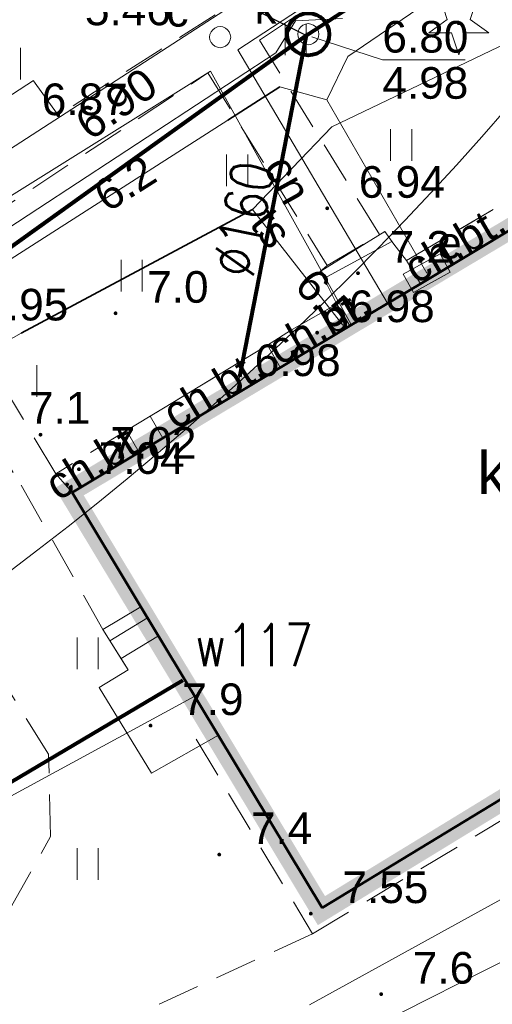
# Model space of a CAD drawing. Extents: x 5474185 to 5474933, y 5916077 to 5916824.
# Tile 172 of 256: x 5474663 to 5474675, y 5916240 to 5916263. Entities that reach past the tile are written whole.
import ezdxf
from ezdxf.enums import TextEntityAlignment as Align

# ---------------------------------------------------------------- set-up
doc = ezdxf.new("R2010")
doc.units = 0
doc.linetypes.add('PRZER2-1', pattern=[1.5, 1, -0.5])
for name, color, linetype, lineweight in [('GESBZO', 253, 'CONTINUOUS', 50), ('GESBZO_O', 253, 'CONTINUOUS', 50), ('GESSCH', 253, 'CONTINUOUS', 18), ('GSPRDI', 253, 'CONTINUOUS', 18), ('GSPWPN', 253, 'CONTINUOUS', 13), ('GSPWPN_O', 253, 'CONTINUOUS', 13), ('GSPWPS', 253, 'CONTINUOUS', 13), ('GSPWPS_O', 253, 'CONTINUOUS', 13), ('GSSIIN', 253, 'CONTINUOUS', 18), ('GSSKOD', 253, 'CONTINUOUS', 18), ('GSSKOD_O', 253, 'CONTINUOUS', 18), ('GSSUTR', 254, 'CONTINUOUS', 18), ('GULCPR', 254, 'CONTINUOUS', 18), ('GULCPR_O', 254, 'CONTINUOUS', 18), ('GULEPR', 254, 'CONTINUOUS', 18), ('GULGPR', 254, 'CONTINUOUS', 18), ('GULKPR', 7, 'CONTINUOUS', 18), ('GULLOB', 254, 'CONTINUOUS', 35), ('GULTPR', 254, 'CONTINUOUS', 18), ('GULTPR_O', 254, 'CONTINUOUS', 18), ('GULWPR', 7, 'CONTINUOUS', 18), ('GUPESE', 254, 'CONTINUOUS', 18), ('GUPESE_O', 254, 'CONTINUOUS', 18), ('GUPIKP', 253, 'CONTINUOUS', 18), ('GUPIWZ', 253, 'CONTINUOUS', 18), ('GUPIWZ_O', 253, 'CONTINUOUS', 18), ('GUPKSD', 61, 'CONTINUOUS', 18), ('GUPKSD_O', 253, 'CONTINUOUS', 18), ('GUPPRZ_O', 40, 'CONTINUOUS', 18), ('IS HP zasięg', 251, 'CONTINUOUS', 20), ('IS ks', 34, 'CONTINUOUS', 40), ('IS opis', 7, 'CONTINUOUS', 20), ('IS w', 4, 'CONTINUOUS', 60)]:
    doc.layers.add(name, color=color, linetype=linetype, lineweight=lineweight)
for name, color, linetype in [('I-SCIANA', 12, 'CONTINUOUS'), ('ks_Linie_odn', 2, 'CONTINUOUS'), ('w_Opis_PZ_2', 7, 'CONTINUOUS')]:
    doc.layers.add(name, color=color, linetype=linetype)
doc.styles.add('Arial', font='arial.ttf')
doc.styles.get("Standard").update_dxf_attribs({"font": 'simplex.shx'})

msp = doc.modelspace()

# ---------------------------------------------------------------- hatches: boundary and pattern name
at = {"layer": 'GSPRDI'}
msp.add_hatch(color=256, dxfattribs=at).paths.add_polyline_path([(5474673.89, 5916262.745), (5474673.876094, 5916262.747202), (5474673.86355, 5916262.753594), (5474673.853594, 5916262.76355), (5474673.847202, 5916262.776094), (5474673.845, 5916262.79), (5474673.847202, 5916262.803906), (5474673.853594, 5916262.81645), (5474673.86355, 5916262.826406), (5474673.876094, 5916262.832798), (5474673.89, 5916262.835), (5474673.903906, 5916262.832798), (5474673.91645, 5916262.826406), (5474673.926406, 5916262.81645), (5474673.932798, 5916262.803906), (5474673.935, 5916262.79), (5474673.932798, 5916262.776094), (5474673.926406, 5916262.76355), (5474673.91645, 5916262.753594), (5474673.903906, 5916262.747202)])
at = {"layer": 'GSPWPN'}
for points in [[(5474671.5, 5916256.815), (5474671.488353, 5916256.816533), (5474671.4775, 5916256.821029), (5474671.46818, 5916256.82818), (5474671.461029, 5916256.8375), (5474671.456533, 5916256.848353), (5474671.455, 5916256.86), (5474671.456533, 5916256.871647), (5474671.461029, 5916256.8825), (5474671.46818, 5916256.89182), (5474671.4775, 5916256.898971), (5474671.488353, 5916256.903467), (5474671.5, 5916256.905), (5474671.511647, 5916256.903467), (5474671.5225, 5916256.898971), (5474671.53182, 5916256.89182), (5474671.538971, 5916256.8825), (5474671.543467, 5916256.871647), (5474671.545, 5916256.86), (5474671.543467, 5916256.848353), (5474671.538971, 5916256.8375), (5474671.53182, 5916256.82818), (5474671.5225, 5916256.821029), (5474671.511647, 5916256.816533)], [(5474665.75, 5916255.865), (5474665.738353, 5916255.866533), (5474665.7275, 5916255.871029), (5474665.71818, 5916255.87818), (5474665.711029, 5916255.8875), (5474665.706533, 5916255.898353), (5474665.705, 5916255.91), (5474665.706533, 5916255.921647), (5474665.711029, 5916255.9325), (5474665.71818, 5916255.94182), (5474665.7275, 5916255.948971), (5474665.738353, 5916255.953467), (5474665.75, 5916255.955), (5474665.761647, 5916255.953467), (5474665.7725, 5916255.948971), (5474665.78182, 5916255.94182), (5474665.788971, 5916255.9325), (5474665.793467, 5916255.921647), (5474665.795, 5916255.91), (5474665.793467, 5916255.898353), (5474665.788971, 5916255.8875), (5474665.78182, 5916255.87818), (5474665.7725, 5916255.871029), (5474665.761647, 5916255.866533)], [(5474663.97, 5916252.985), (5474663.958353, 5916252.986533), (5474663.9475, 5916252.991029), (5474663.93818, 5916252.99818), (5474663.931029, 5916253.0075), (5474663.926533, 5916253.018353), (5474663.925, 5916253.03), (5474663.926533, 5916253.041647), (5474663.931029, 5916253.0525), (5474663.93818, 5916253.06182), (5474663.9475, 5916253.068971), (5474663.958353, 5916253.073467), (5474663.97, 5916253.075), (5474663.981647, 5916253.073467), (5474663.9925, 5916253.068971), (5474664.00182, 5916253.06182), (5474664.008971, 5916253.0525), (5474664.013467, 5916253.041647), (5474664.015, 5916253.03), (5474664.013467, 5916253.018353), (5474664.008971, 5916253.0075), (5474664.00182, 5916252.99818), (5474663.9925, 5916252.991029), (5474663.981647, 5916252.986533)], [(5474666.58, 5916246.085), (5474666.568353, 5916246.086533), (5474666.5575, 5916246.091029), (5474666.54818, 5916246.09818), (5474666.541029, 5916246.1075), (5474666.536533, 5916246.118353), (5474666.535, 5916246.13), (5474666.536533, 5916246.141647), (5474666.541029, 5916246.1525), (5474666.54818, 5916246.16182), (5474666.5575, 5916246.168971), (5474666.568353, 5916246.173467), (5474666.58, 5916246.175), (5474666.591647, 5916246.173467), (5474666.6025, 5916246.168971), (5474666.61182, 5916246.16182), (5474666.618971, 5916246.1525), (5474666.623467, 5916246.141647), (5474666.625, 5916246.13), (5474666.623467, 5916246.118353), (5474666.618971, 5916246.1075), (5474666.61182, 5916246.09818), (5474666.6025, 5916246.091029), (5474666.591647, 5916246.086533)], [(5474668.21, 5916243.025), (5474668.198353, 5916243.026533), (5474668.1875, 5916243.031029), (5474668.17818, 5916243.03818), (5474668.171029, 5916243.0475), (5474668.166533, 5916243.058353), (5474668.165, 5916243.07), (5474668.166533, 5916243.081647), (5474668.171029, 5916243.0925), (5474668.17818, 5916243.10182), (5474668.1875, 5916243.108971), (5474668.198353, 5916243.113467), (5474668.21, 5916243.115), (5474668.221647, 5916243.113467), (5474668.2325, 5916243.108971), (5474668.24182, 5916243.10182), (5474668.248971, 5916243.0925), (5474668.253467, 5916243.081647), (5474668.255, 5916243.07), (5474668.253467, 5916243.058353), (5474668.248971, 5916243.0475), (5474668.24182, 5916243.03818), (5474668.2325, 5916243.031029), (5474668.221647, 5916243.026533)], [(5474672.05, 5916239.715), (5474672.038353, 5916239.716533), (5474672.0275, 5916239.721029), (5474672.01818, 5916239.72818), (5474672.011029, 5916239.7375), (5474672.006533, 5916239.748353), (5474672.005, 5916239.76), (5474672.006533, 5916239.771647), (5474672.011029, 5916239.7825), (5474672.01818, 5916239.79182), (5474672.0275, 5916239.798971), (5474672.038353, 5916239.803467), (5474672.05, 5916239.805), (5474672.061647, 5916239.803467), (5474672.0725, 5916239.798971), (5474672.08182, 5916239.79182), (5474672.088971, 5916239.7825), (5474672.093467, 5916239.771647), (5474672.095, 5916239.76), (5474672.093467, 5916239.748353), (5474672.088971, 5916239.7375), (5474672.08182, 5916239.72818), (5474672.0725, 5916239.721029), (5474672.061647, 5916239.716533)]]:
    msp.add_hatch(color=256, dxfattribs=at).paths.add_polyline_path(points)
at = {"layer": 'GSPWPS'}
for points in [[(5474664.39, 5916260.565), (5474664.378353, 5916260.566533), (5474664.3675, 5916260.571029), (5474664.35818, 5916260.57818), (5474664.351029, 5916260.5875), (5474664.346533, 5916260.598353), (5474664.345, 5916260.61), (5474664.346533, 5916260.621647), (5474664.351029, 5916260.6325), (5474664.35818, 5916260.64182), (5474664.3675, 5916260.648971), (5474664.378353, 5916260.653467), (5474664.39, 5916260.655), (5474664.401647, 5916260.653467), (5474664.4125, 5916260.648971), (5474664.42182, 5916260.64182), (5474664.428971, 5916260.6325), (5474664.433467, 5916260.621647), (5474664.435, 5916260.61), (5474664.433467, 5916260.598353), (5474664.428971, 5916260.5875), (5474664.42182, 5916260.57818), (5474664.4125, 5916260.571029), (5474664.401647, 5916260.566533)], [(5474670.77, 5916258.355), (5474670.758353, 5916258.356533), (5474670.7475, 5916258.361029), (5474670.73818, 5916258.36818), (5474670.731029, 5916258.3775), (5474670.726533, 5916258.388353), (5474670.725, 5916258.4), (5474670.726533, 5916258.411647), (5474670.731029, 5916258.4225), (5474670.73818, 5916258.43182), (5474670.7475, 5916258.438971), (5474670.758353, 5916258.443467), (5474670.77, 5916258.445), (5474670.781647, 5916258.443467), (5474670.7925, 5916258.438971), (5474670.80182, 5916258.43182), (5474670.808971, 5916258.4225), (5474670.813467, 5916258.411647), (5474670.815, 5916258.4), (5474670.813467, 5916258.388353), (5474670.808971, 5916258.3775), (5474670.80182, 5916258.36818), (5474670.7925, 5916258.361029), (5474670.781647, 5916258.356533)], [(5474670.53, 5916255.405), (5474670.518353, 5916255.406533), (5474670.5075, 5916255.411029), (5474670.49818, 5916255.41818), (5474670.491029, 5916255.4275), (5474670.486533, 5916255.438353), (5474670.485, 5916255.45), (5474670.486533, 5916255.461647), (5474670.491029, 5916255.4725), (5474670.49818, 5916255.48182), (5474670.5075, 5916255.488971), (5474670.518353, 5916255.493467), (5474670.53, 5916255.495), (5474670.541647, 5916255.493467), (5474670.5525, 5916255.488971), (5474670.56182, 5916255.48182), (5474670.568971, 5916255.4725), (5474670.573467, 5916255.461647), (5474670.575, 5916255.45), (5474670.573467, 5916255.438353), (5474670.568971, 5916255.4275), (5474670.56182, 5916255.41818), (5474670.5525, 5916255.411029), (5474670.541647, 5916255.406533)], [(5474668.3, 5916254.125), (5474668.288353, 5916254.126533), (5474668.2775, 5916254.131029), (5474668.26818, 5916254.13818), (5474668.261029, 5916254.1475), (5474668.256533, 5916254.158353), (5474668.255, 5916254.17), (5474668.256533, 5916254.181647), (5474668.261029, 5916254.1925), (5474668.26818, 5916254.20182), (5474668.2775, 5916254.208971), (5474668.288353, 5916254.213467), (5474668.3, 5916254.215), (5474668.311647, 5916254.213467), (5474668.3225, 5916254.208971), (5474668.33182, 5916254.20182), (5474668.338971, 5916254.1925), (5474668.343467, 5916254.181647), (5474668.345, 5916254.17), (5474668.343467, 5916254.158353), (5474668.338971, 5916254.1475), (5474668.33182, 5916254.13818), (5474668.3225, 5916254.131029), (5474668.311647, 5916254.126533)], [(5474664.88, 5916252.165), (5474664.868353, 5916252.166533), (5474664.8575, 5916252.171029), (5474664.84818, 5916252.17818), (5474664.841029, 5916252.1875), (5474664.836533, 5916252.198353), (5474664.835, 5916252.21), (5474664.836533, 5916252.221647), (5474664.841029, 5916252.2325), (5474664.84818, 5916252.24182), (5474664.8575, 5916252.248971), (5474664.868353, 5916252.253467), (5474664.88, 5916252.255), (5474664.891647, 5916252.253467), (5474664.9025, 5916252.248971), (5474664.91182, 5916252.24182), (5474664.918971, 5916252.2325), (5474664.923467, 5916252.221647), (5474664.925, 5916252.21), (5474664.923467, 5916252.198353), (5474664.918971, 5916252.1875), (5474664.91182, 5916252.17818), (5474664.9025, 5916252.171029), (5474664.891647, 5916252.166533)], [(5474664.6, 5916251.805), (5474664.588353, 5916251.806533), (5474664.5775, 5916251.811029), (5474664.56818, 5916251.81818), (5474664.561029, 5916251.8275), (5474664.556533, 5916251.838353), (5474664.555, 5916251.85), (5474664.556533, 5916251.861647), (5474664.561029, 5916251.8725), (5474664.56818, 5916251.88182), (5474664.5775, 5916251.888971), (5474664.588353, 5916251.893467), (5474664.6, 5916251.895), (5474664.611647, 5916251.893467), (5474664.6225, 5916251.888971), (5474664.63182, 5916251.88182), (5474664.638971, 5916251.8725), (5474664.643467, 5916251.861647), (5474664.645, 5916251.85), (5474664.643467, 5916251.838353), (5474664.638971, 5916251.8275), (5474664.63182, 5916251.81818), (5474664.6225, 5916251.811029), (5474664.611647, 5916251.806533)], [(5474670.38, 5916241.625), (5474670.368353, 5916241.626533), (5474670.3575, 5916241.631029), (5474670.34818, 5916241.63818), (5474670.341029, 5916241.6475), (5474670.336533, 5916241.658353), (5474670.335, 5916241.67), (5474670.336533, 5916241.681647), (5474670.341029, 5916241.6925), (5474670.34818, 5916241.70182), (5474670.3575, 5916241.708971), (5474670.368353, 5916241.713467), (5474670.38, 5916241.715), (5474670.391647, 5916241.713467), (5474670.4025, 5916241.708971), (5474670.41182, 5916241.70182), (5474670.418971, 5916241.6925), (5474670.423467, 5916241.681647), (5474670.425, 5916241.67), (5474670.423467, 5916241.658353), (5474670.418971, 5916241.6475), (5474670.41182, 5916241.63818), (5474670.4025, 5916241.631029), (5474670.391647, 5916241.626533)]]:
    msp.add_hatch(color=256, dxfattribs=at).paths.add_polyline_path(points)

# ---------------------------------------------------------------- linework, layer by layer
at = {"layer": 'GESBZO', "linetype": 'Continuous', "lineweight": 53}
for p, q in [((5474681.02, 5916261.44, 10.18), (5474672.98, 5916256.61, 10.18)), ((5474672.98, 5916256.61, 10.18), (5474671.31, 5916255.61, 10.18)), ((5474671.31, 5916255.61, 10.18), (5474664.72, 5916251.66, 10.18)), ((5474664.72, 5916251.66, 10.18), (5474666.35, 5916248.95, 10.18)), ((5474670.65, 5916241.81, 10.18), (5474686.9, 5916251.68, 10.18)), ((5474666.35, 5916248.95, 10.18), (5474666.93, 5916247.99, 10.18)), ((5474666.93, 5916247.99, 10.18), (5474670.65, 5916241.81, 10.18))]:
    msp.add_line(p, q, dxfattribs=at)
at = {"layer": 'GESSCH', "linetype": 'Continuous', "lineweight": 13}
for p, q in [((5474670.6, 5916256.9, 10.18), (5474672.14, 5916257.85, 10.18)), ((5474672.14, 5916257.85, 10.18), (5474672.35, 5916257.55, 10.18)), ((5474672.35, 5916257.55, 10.18), (5474672.65, 5916257.16, 10.18)), ((5474672.65, 5916257.16, 10.18), (5474672.98, 5916256.61, 10.18)), ((5474670.78, 5916256.57, 10.18), (5474670.6, 5916256.9, 10.18)), ((5474671, 5916256.13, 10.18), (5474670.78, 5916256.57, 10.18)), ((5474672.98, 5916256.61, 10.18), (5474671.31, 5916255.61, 10.18)), ((5474671.31, 5916255.61, 10.18), (5474671, 5916256.13, 10.18)), ((5474666.35, 5916248.95, 10.18), (5474665.45, 5916248.41, 10.18)), ((5474666.93, 5916247.99, 10.18), (5474666.35, 5916248.95, 10.18)), ((5474665.45, 5916248.41, 10.18), (5474666.05, 5916247.45, 10.18)), ((5474668.19, 5916245.9, 10.18), (5474666.93, 5916247.99, 10.18)), ((5474666.05, 5916247.45, 10.18), (5474665.36, 5916247.03, 10.18)), ((5474665.36, 5916247.03, 10.18), (5474666.6, 5916245, 10.18)), ((5474666.6, 5916245, 10.18), (5474668.19, 5916245.9, 10.18))]:
    msp.add_line(p, q, dxfattribs=at)
at = {"layer": 'GESSCH', "linetype": 'Continuous', "lineweight": 18, "elevation": 10.18, "flags": 128}
for points in [[(5474672.304178, 5916257.615461), (5474670.69, 5916256.735)], [(5474665.616445, 5916248.143687), (5474666.510721, 5916248.683979)], [(5474665.881475, 5916247.71964), (5474666.769279, 5916248.256021)]]:
    msp.add_lwpolyline(points, dxfattribs=at)
at = {"layer": 'GSPRDI', "elevation": 10.12, "flags": 128}
msp.add_lwpolyline([(5474674.162471, 5916262.878531), (5474674.603338, 5916262.558222), (5474674.058396, 5916262.558222), (5474673.89, 5916262.039952), (5474673.721604, 5916262.558222), (5474673.176662, 5916262.558222), (5474673.617529, 5916262.878531), (5474673.449133, 5916263.396801), (5474673.89, 5916263.076493), (5474674.330867, 5916263.396801), (5474674.162471, 5916262.878531)], close=True, dxfattribs=at)
at = {"layer": 'GSSIIN', "linetype": 'Continuous', "lineweight": 13}
for p, q in [((5474669.35, 5916255.15, 10.18), (5474669.9, 5916255.5, 10.18)), ((5474669.9, 5916255.5, 10.18), (5474670.22, 5916254.96, 10.18)), ((5474669.66, 5916254.62, 10.18), (5474669.35, 5916255.15, 10.18)), ((5474670.22, 5916254.96, 10.18), (5474669.66, 5916254.62, 10.18)), ((5474666.01, 5916253.13, 10.18), (5474666.57, 5916253.47, 10.18)), ((5474666.57, 5916253.47, 10.18), (5474666.87, 5916252.95, 10.18)), ((5474666.31, 5916252.61, 10.18), (5474666.01, 5916253.13, 10.18)), ((5474666.87, 5916252.95, 10.18), (5474666.31, 5916252.61, 10.18))]:
    msp.add_line(p, q, dxfattribs=at)
at = {"layer": 'GSSKOD', "linetype": 'PRZER2-1', "lineweight": 13}
for p, q in [((5474669.16, 5916262.39, 10.18), (5474677.45, 5916267.88, 10.18)), ((5474668.11, 5916262.99, 10.18), (5474664.39, 5916260.61, 10.18)), ((5474672.01, 5916257.78, 10.18), (5474669.16, 5916262.39, 10.18)), ((5474661.28, 5916257.22, 10.18), (5474667.94, 5916261.61, 10.18)), ((5474667.94, 5916261.61, 10.18), (5474670.77, 5916257.04, 10.18)), ((5474663.8, 5916261.43, 10.18), (5474662.06, 5916260.3, 10.18)), ((5474664.39, 5916260.61, 10.18), (5474663.8, 5916261.43, 10.18)), ((5474672.65, 5916257.16, 10.18), (5474674.71, 5916258.37, 10.18)), ((5474675.02, 5916257.83, 10.18), (5474672.98, 5916256.61, 10.18)), ((5474670.77, 5916257.04, 10.18), (5474672.01, 5916257.78, 10.18)), ((5474664.33, 5916252.1, 10.18), (5474661.28, 5916257.22, 10.18)), ((5474672.98, 5916256.61, 10.18), (5474672.65, 5916257.16, 10.18)), ((5474669.9, 5916255.5, 10.18), (5474671, 5916256.13, 10.18)), ((5474671, 5916256.13, 10.18), (5474671.31, 5916255.61, 10.18)), ((5474670.22, 5916254.96, 10.18), (5474669.9, 5916255.5, 10.18)), ((5474671.31, 5916255.61, 10.18), (5474670.22, 5916254.96, 10.18)), ((5474666.57, 5916253.47, 10.18), (5474669.35, 5916255.15, 10.18)), ((5474669.35, 5916255.15, 10.18), (5474669.66, 5916254.62, 10.18)), ((5474669.66, 5916254.62, 10.18), (5474666.87, 5916252.95, 10.18)), ((5474662.02, 5916254.27, 10.18), (5474663.51, 5916251.83, 10.18)), ((5474666.87, 5916252.95, 10.18), (5474666.57, 5916253.47, 10.18)), ((5474666.01, 5916253.13, 10.18), (5474664.33, 5916252.1, 10.18)), ((5474666.31, 5916252.61, 10.18), (5474666.01, 5916253.13, 10.18)), ((5474664.72, 5916251.66, 10.18), (5474666.31, 5916252.61, 10.18)), ((5474664.33, 5916252.1, 10.18), (5474664.72, 5916251.66, 10.18)), ((5474664.72, 5916251.66, 10.18), (5474664.33, 5916252.1, 10.18)), ((5474663.51, 5916251.83, 10.18), (5474665.45, 5916248.41, 10.18)), ((5474666.35, 5916248.95, 10.18), (5474664.72, 5916251.66, 10.18)), ((5474670.42, 5916241.19, 10.18), (5474687.71, 5916251.58, 10.18)), ((5474686.9, 5916251.68, 10.18), (5474670.65, 5916241.81, 10.18)), ((5474665.45, 5916248.41, 10.18), (5474666.35, 5916248.95, 10.18)), ((5474664.16, 5916245.45, 10.18), (5474663.14, 5916247.09, 10.18)), ((5474670.65, 5916241.81, 10.18), (5474668.19, 5916245.9, 10.18)), ((5474667.66, 5916245.81, 10.18), (5474670.42, 5916241.19, 10.18)), ((5474664.21, 5916243.5, 10.18), (5474664.16, 5916245.45, 10.18)), ((5474663.25, 5916241.79, 10.18), (5474664.21, 5916243.5, 10.18))]:
    msp.add_line(p, q, dxfattribs=at)
at = {"layer": 'GSSUTR', "linetype": 'PRZER2-1', "lineweight": 13}
for p, q in [((5474669.16, 5916262.39, 10.1), (5474677.45, 5916267.88, 10.1)), ((5474672.01, 5916257.78, 10.1), (5474669.16, 5916262.39, 10.1)), ((5474661.28, 5916257.22, 10.1), (5474667.94, 5916261.61, 10.1)), ((5474667.94, 5916261.61, 10.1), (5474670.77, 5916257.04, 10.1)), ((5474674.71, 5916258.37, 10.1), (5474672.65, 5916257.16, 10.1)), ((5474672.14, 5916257.85, 10.1), (5474672.01, 5916257.78, 10.1)), ((5474672.35, 5916257.55, 10.1), (5474672.14, 5916257.85, 10.1)), ((5474672.65, 5916257.16, 10.1), (5474672.35, 5916257.55, 10.1)), ((5474664.33, 5916252.1, 10.1), (5474661.28, 5916257.22, 10.1)), ((5474670.77, 5916257.04, 10.1), (5474670.6, 5916256.9, 10.1)), ((5474670.6, 5916256.9, 10.1), (5474670.78, 5916256.57, 10.1)), ((5474670.78, 5916256.57, 10.1), (5474671, 5916256.13, 10.1)), ((5474671, 5916256.13, 10.1), (5474669.9, 5916255.5, 10.1)), ((5474669.9, 5916255.5, 10.1), (5474669.35, 5916255.15, 10.1)), ((5474669.35, 5916255.15, 10.1), (5474666.57, 5916253.47, 10.1)), ((5474662.02, 5916254.27, 10.1), (5474663.51, 5916251.83, 10.1)), ((5474666.57, 5916253.47, 10.1), (5474666.01, 5916253.13, 10.1)), ((5474666.01, 5916253.13, 10.1), (5474664.33, 5916252.1, 10.1)), ((5474663.51, 5916251.83, 10.1), (5474665.45, 5916248.41, 10.1)), ((5474665.45, 5916248.41, 10.1), (5474666.05, 5916247.45, 10.1)), ((5474666.05, 5916247.45, 10.1), (5474665.36, 5916247.03, 10.1)), ((5474664.16, 5916245.45, 10.1), (5474663.14, 5916247.09, 10.1)), ((5474665.36, 5916247.03, 10.1), (5474666.6, 5916245, 10.1)), ((5474667.66, 5916245.81, 10.1), (5474670.42, 5916241.19, 10.1)), ((5474664.21, 5916243.5, 10.1), (5474664.16, 5916245.45, 10.1)), ((5474663.25, 5916241.79, 10.1), (5474664.21, 5916243.5, 10.1)), ((5474670.42, 5916241.19, 10.1), (5474659.53, 5916236.2, 10.1))]:
    msp.add_line(p, q, dxfattribs=at)
at = {"layer": 'GSSUTR', "elevation": 10.1, "flags": 128}
for points in [[(5474669.77334, 5916262.778426), (5474669.77334, 5916262.028426)], [(5474670.27334, 5916262.028426), (5474670.27334, 5916262.778426)], [(5474663.49334, 5916261.455848), (5474663.49334, 5916262.205848)], [(5474672.27334, 5916260.278426), (5474672.27334, 5916259.528426)], [(5474672.77334, 5916259.528426), (5474672.77334, 5916260.278426)], [(5474668.38334, 5916259.677871), (5474668.38334, 5916258.927871)], [(5474668.88334, 5916258.927871), (5474668.88334, 5916259.677871)], [(5474665.88334, 5916257.177871), (5474665.88334, 5916256.427871)], [(5474666.38334, 5916256.427871), (5474666.38334, 5916257.177871)], [(5474663.88334, 5916253.927871), (5474663.88334, 5916254.677871)], [(5474664.83834, 5916248.219983), (5474664.83834, 5916247.469983)], [(5474665.33834, 5916247.469983), (5474665.33834, 5916248.219983)], [(5474664.83834, 5916243.219983), (5474664.83834, 5916242.469983)], [(5474665.33834, 5916242.469983), (5474665.33834, 5916243.219983)]]:
    msp.add_lwpolyline(points, dxfattribs=at)
at = {"layer": 'GULCPR', "linetype": 'Continuous', "lineweight": 13}
for p, q in [((5474702.26, 5916284.23, 10.14), (5474668.65, 5916262.16, 10.14)), ((5474668.32, 5916263.08, 10.14), (5474639.49, 5916244.49, 10.14)), ((5474668.65, 5916262.16, 10.14), (5474672.2, 5916256.15, 10.14)), ((5474668, 5916261.65, 10.14), (5474642.63, 5916245.81, 10.14)), ((5474671.34, 5916255.64, 10.14), (5474668, 5916261.65, 10.14))]:
    msp.add_line(p, q, dxfattribs=at)
at = {"layer": 'GULEPR', "linetype": 'Continuous', "lineweight": 13}
for p, q in [((5474671.26, 5916262, 10.14), (5474686.54, 5916272.44, 10.14)), ((5474669.55, 5916262.09, 10.14), (5474670.02, 5916262.85, 10.14)), ((5474670.02, 5916262.85, 10.14), (5474671.13, 5916262.9, 10.14)), ((5474656.07, 5916253.26, 10.14), (5474669.55, 5916262.09, 10.14)), ((5474670.76, 5916260.97, 10.14), (5474671.26, 5916262, 10.14)), ((5474668.41, 5916260.49, 10.14), (5474669.65, 5916261.28, 10.14)), ((5474669.65, 5916261.28, 10.14), (5474670.76, 5916260.97, 10.14)), ((5474644.65, 5916245.29, 10.14), (5474668.41, 5916260.49, 10.14))]:
    msp.add_line(p, q, dxfattribs=at)
at = {"layer": 'GULEPR', "linetype": 'Continuous', "lineweight": 18, "elevation": 10.14, "flags": 128}
msp.add_lwpolyline([(5474673.13, 5916256.86), (5474670.76, 5916260.97)], dxfattribs=at)
at = {"layer": 'GULGPR', "linetype": 'Continuous', "lineweight": 13}
msp.add_line((5474691.52, 5916251.17, 10.14), (5474670.35, 5916239.51, 10.14), dxfattribs=at)
at = {"layer": 'GULKPR', "linetype": 'Continuous', "lineweight": 13}
msp.add_line((5474668.61, 5916254), (5474670.284727, 5916262.504762), dxfattribs=at)
at = {"layer": 'GULLOB', "linetype": 'Continuous', "lineweight": 35, "elevation": 10.12, "flags": 128}
for points in [[(5474669.65, 5916261.28), (5474668.41, 5916260.49)], [(5474669, 5916258.37), (5474663.51, 5916255.44)]]:
    msp.add_lwpolyline(points, dxfattribs=at)
at = {"layer": 'GULTPR', "linetype": 'Continuous', "lineweight": 13}
for p, q in [((5474679.3, 5916264.37, 10.14), (5474670.88, 5916260.33, 10.14)), ((5474670.88, 5916260.33, 10.14), (5474669, 5916258.37, 10.14)), ((5474669, 5916258.37, 10.14), (5474663.51, 5916255.44, 10.14)), ((5474663.51, 5916255.44, 10.14), (5474661.64, 5916254.38, 10.14))]:
    msp.add_line(p, q, dxfattribs=at)
at = {"layer": 'GULTPR', "linetype": 'Continuous', "lineweight": 18, "elevation": 10.14, "flags": 128}
msp.add_lwpolyline([(5474671.14, 5916255.63), (5474669, 5916258.37)], dxfattribs=at)
at = {"layer": 'GULWPR', "linetype": 'Continuous', "lineweight": 13}
msp.add_line((5474689.85, 5916248.06, 10.14), (5474657.68, 5916231.84, 10.14), dxfattribs=at)
at = {"layer": 'GULWPR', "linetype": 'Continuous', "lineweight": 18, "elevation": 10.14, "flags": 128}
msp.add_lwpolyline([(5474667.63, 5916246.83), (5474656.26, 5916240.65)], dxfattribs=at)
at = {"layer": 'GUPESE'}
msp.add_3dface([(5474672.812937, 5916256.399597, 10.16), (5474672.57144, 5916256.837408, 10.16), (5474673.447063, 5916257.320403, 10.16), (5474673.68856, 5916256.882592, 10.16)], dxfattribs=at)
at = {"layer": 'GUPIKP', "elevation": 10.16, "flags": 128}
msp.add_lwpolyline([(5474668.23, 5916262.71), (5474668.294705, 5916262.701481), (5474668.355, 5916262.676506), (5474668.406777, 5916262.636777), (5474668.446506, 5916262.585), (5474668.471481, 5916262.524705), (5474668.48, 5916262.46), (5474668.471481, 5916262.395295), (5474668.446506, 5916262.335), (5474668.406777, 5916262.283223), (5474668.355, 5916262.243494), (5474668.294705, 5916262.218519), (5474668.23, 5916262.21), (5474668.165295, 5916262.218519), (5474668.105, 5916262.243494), (5474668.053223, 5916262.283223), (5474668.013494, 5916262.335), (5474667.988519, 5916262.395295), (5474667.98, 5916262.46), (5474667.988519, 5916262.524705), (5474668.013494, 5916262.585), (5474668.053223, 5916262.636777), (5474668.105, 5916262.676506), (5474668.165295, 5916262.701481), (5474668.23, 5916262.71)], close=True, dxfattribs=at)
at = {"layer": 'GUPIWZ', "elevation": 10.18, "flags": 128}
for points in [[(5474668.23, 5916262.71), (5474668.294705, 5916262.701481), (5474668.355, 5916262.676506), (5474668.406777, 5916262.636777), (5474668.446506, 5916262.585), (5474668.471481, 5916262.524705), (5474668.48, 5916262.46), (5474668.471481, 5916262.395295), (5474668.446506, 5916262.335), (5474668.406777, 5916262.283223), (5474668.355, 5916262.243494), (5474668.294705, 5916262.218519), (5474668.23, 5916262.21), (5474668.165295, 5916262.218519), (5474668.105, 5916262.243494), (5474668.053223, 5916262.283223), (5474668.013494, 5916262.335), (5474667.988519, 5916262.395295), (5474667.98, 5916262.46), (5474667.988519, 5916262.524705), (5474668.013494, 5916262.585), (5474668.053223, 5916262.636777), (5474668.105, 5916262.676506), (5474668.165295, 5916262.701481), (5474668.23, 5916262.71)], [(5474670.32, 5916262.78), (5474670.384705, 5916262.771481), (5474670.445, 5916262.746506), (5474670.496777, 5916262.706777), (5474670.536506, 5916262.655), (5474670.561481, 5916262.594705), (5474670.57, 5916262.53), (5474670.561481, 5916262.465295), (5474670.536506, 5916262.405), (5474670.496777, 5916262.353223), (5474670.445, 5916262.313494), (5474670.384705, 5916262.288519), (5474670.32, 5916262.28), (5474670.255295, 5916262.288519), (5474670.195, 5916262.313494), (5474670.143223, 5916262.353223), (5474670.103494, 5916262.405), (5474670.078519, 5916262.465295), (5474670.07, 5916262.53), (5474670.078519, 5916262.594705), (5474670.103494, 5916262.655), (5474670.143223, 5916262.706777), (5474670.195, 5916262.746506), (5474670.255295, 5916262.771481), (5474670.32, 5916262.78)]]:
    msp.add_lwpolyline(points, close=True, dxfattribs=at)
at = {"layer": 'GUPKSD', "elevation": 10.16, "flags": 128}
msp.add_lwpolyline([(5474670.32, 5916262.78), (5474670.384705, 5916262.771481), (5474670.445, 5916262.746506), (5474670.496777, 5916262.706777), (5474670.536506, 5916262.655), (5474670.561481, 5916262.594705), (5474670.57, 5916262.53), (5474670.561481, 5916262.465295), (5474670.536506, 5916262.405), (5474670.496777, 5916262.353223), (5474670.445, 5916262.313494), (5474670.384705, 5916262.288519), (5474670.32, 5916262.28), (5474670.255295, 5916262.288519), (5474670.195, 5916262.313494), (5474670.143223, 5916262.353223), (5474670.103494, 5916262.405), (5474670.078519, 5916262.465295), (5474670.07, 5916262.53), (5474670.078519, 5916262.594705), (5474670.103494, 5916262.655), (5474670.143223, 5916262.706777), (5474670.195, 5916262.746506), (5474670.255295, 5916262.771481), (5474670.32, 5916262.78)], close=True, dxfattribs=at)
at = {"layer": 'GUPPRZ_O', "linetype": 'Continuous', "lineweight": 13}
for p, q in [((5474670.404963, 5916262.465627, 10.8), (5474672.078528, 5916261.920908, 10.8)), ((5474672.078528, 5916261.920908, 10.8), (5474674.038528, 5916261.920908, 10.8))]:
    msp.add_line(p, q, dxfattribs=at)
at = {"layer": 'I-SCIANA', "const_width": 0.5, "elevation": 10.18}
msp.add_lwpolyline([(5474664.65114, 5916251.677438), (5474681.02, 5916261.44), (5474686.9, 5916251.68), (5474670.633054, 5916241.741207)], close=True, dxfattribs=at)
at = {"layer": 'IS HP zasięg', "lineweight": 20, "ltscale": 0.7}
msp.add_circle((5474618.317819, 5916309.855134, 10.16), 75, dxfattribs=at)
at = {"layer": 'IS HP zasięg', "lineweight": 15, "ltscale": 0.7}
msp.add_circle((5474680.96, 5916236.9), 75, dxfattribs=at)
msp.add_circle((5474680.96, 5916236.9), 75, dxfattribs=at)
at = {"layer": 'IS ks', "lineweight": 80, "ltscale": 0.7}
for p, q in [((5474670.27334, 5916262.496615, 10.14), (5474710.864577, 5916289.331577, 10.164064)), ((5474670.32, 5916262.53, 10.14), (5474651.55, 5916249.1, 10.14)), ((5474651.55, 5916249.1, 10.14), (5474670.27334, 5916262.496615, 10.14)), ((5474670.27334, 5916262.496615, 10.14), (5474668.690312, 5916254.400622, 10.14))]:
    msp.add_line(p, q, dxfattribs=at)
msp.add_circle((5474670.319413, 5916262.527074, 10.140027), 0.5, dxfattribs=at)
at = {"layer": 'IS w', "lineweight": 80, "ltscale": 0.7}
msp.add_line((5474656.505686, 5916240.783539), (5474667.342766, 5916247.206525), dxfattribs=at)
at = {"layer": 'ks_Linie_odn', "elevation": 10.14}
msp.add_lwpolyline([(5474670.27334, 5916262.496615), (5474667.05434, 5916264.108515), (5474663.99434, 5916264.108515)], dxfattribs=at)

# ---------------------------------------------------------------- texts
at = {"layer": 'GESBZO_O', "linetype": 'Continuous', "lineweight": 0, "style": 'Arial'}
msp.add_text('k2', height=1, dxfattribs=at).set_placement((5474675.81, 5916251.627108, 10.8), align=Align.RIGHT)
at = {"layer": 'GSPWPN_O', "linetype": 'Continuous', "lineweight": 0, "style": 'Arial'}
for s, p in [('7.2', (5474672.25, 5916257.11, 10.8)), ('7.0', (5474666.5, 5916256.16, 10.8)), ('7.1', (5474663.695619, 5916253.293294, 10.8)), ('7.9', (5474667.33, 5916246.38, 10.8)), ('7.4', (5474668.96, 5916243.32, 10.8)), ('7.6', (5474672.8, 5916240.01, 10.8))]:
    msp.add_text(s, height=0.75, dxfattribs=at).set_placement(p)
at = {"layer": 'GSPWPS_O', "linetype": 'Continuous', "lineweight": 0, "style": 'Arial'}
msp.add_text('6.90', height=0.75, rotation=35.406625, dxfattribs=at).set_placement((5474665.151193, 5916259.986914, 10.8))
for s, p in [('6.87', (5474664, 5916260.61, 10.8)), ('6.94', (5474671.52, 5916258.65, 10.8)), ('6.95', (5474662.59, 5916255.74, 10.8)), ('6.98', (5474671.28, 5916255.7, 10.8)), ('6.98', (5474669.05, 5916254.42, 10.8)), ('7.02', (5474665.63, 5916252.46, 10.8)), ('7.04', (5474665.35, 5916252.1, 10.8)), ('7.55', (5474671.13, 5916241.92, 10.8))]:
    msp.add_text(s, height=0.75, dxfattribs=at).set_placement(p)
at = {"layer": 'GSSKOD_O', "linetype": 'Continuous', "lineweight": 0, "style": 'Arial'}
for rotation, p in [(30.429056, (5474673.982447, 5916257.236079, 10.8)), (29.800952, (5474670.750855, 5916255.290932, 10.8)), (31.14527, (5474668.264342, 5916253.796655, 10.8)), (31.51227, (5474665.474178, 5916252.113576, 10.8))]:
    msp.add_text('ch.bt.', height=0.75, rotation=rotation, dxfattribs=at).set_placement(p, align=Align.CENTER)
at = {"layer": 'GULCPR_O', "linetype": 'Continuous', "lineweight": 0, "style": 'Arial'}
msp.add_text('cn', height=0.75, rotation=299.0018, dxfattribs=at).set_placement((5474669.511095, 5916258.899552, 10.8), align=Align.CENTER)
at = {"layer": 'GULTPR_O', "linetype": 'Continuous', "lineweight": 0, "style": 'Arial'}
msp.add_text('ts', height=0.75, rotation=307.990626, dxfattribs=at).set_placement((5474669.155675, 5916257.701603, 10.8), align=Align.CENTER)
at = {"layer": 'GUPESE_O', "linetype": 'Continuous', "lineweight": 0, "style": 'Arial'}
msp.add_text('e', height=0.75, dxfattribs=at).set_placement((5474673.959694, 5916257.207751, 10.8), align=Align.RIGHT)
at = {"layer": 'GUPIWZ_O', "linetype": 'Continuous', "lineweight": 0, "style": 'Arial'}
for s, p in [('k', (5474669.57, 5916262.78, 10.8)), ('c', (5474667.48, 5916262.71, 10.8))]:
    msp.add_text(s, height=0.75, dxfattribs=at).set_placement(p, align=Align.RIGHT)
at = {"layer": 'GUPKSD_O', "linetype": 'Continuous', "lineweight": 0, "style": 'Arial'}
msp.add_text('k', height=0.75, dxfattribs=at).set_placement((5474669.57, 5916262.78, 10.8), align=Align.RIGHT)
at = {"layer": 'GUPPRZ_O', "linetype": 'Continuous', "lineweight": 0, "style": 'Arial'}
for s, p in [('5.46', (5474665.023453, 5916262.742321, 10.8)), ('6.80', (5474672.078528, 5916262.093408, 10.8)), ('4.98', (5474672.078528, 5916260.998408, 10.8))]:
    msp.add_text(s, height=0.75, dxfattribs=at).set_placement(p)
for s, rotation, p in [('6.2', 32.406669, (5474665.557443, 5916258.287298, 10.8)), ('6.5', 313.682291, (5474669.960698, 5916256.527745, 10.8))]:
    msp.add_text(s, height=0.75, rotation=rotation, dxfattribs=at).set_placement(p)
at = {"layer": 'IS opis', "lineweight": 80, "ltscale": 0.7, "width": 0.8}
msp.add_text('∅160', height=1, rotation=78.8600514, dxfattribs=at).set_placement((5474669.006083, 5916256.706042, 8.002627))
at = {"layer": 'w_Opis_PZ_2', "width": 0.8}
msp.add_text('w117', height=1, dxfattribs=at).set_placement((5474667.629058, 5916247.540209))

doc.saveas('drawing.dxf')
